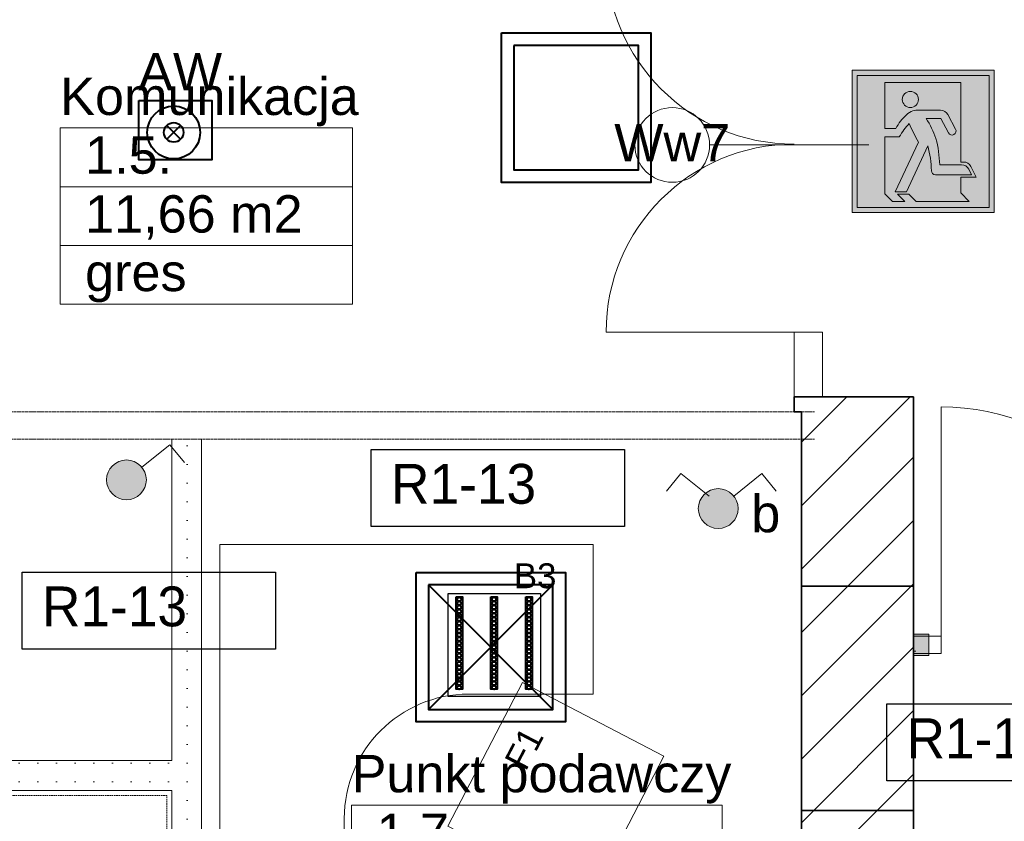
# Model space of a CAD drawing. Header units: centimetres. Extents: x 42630 to 130002, y 15 to 29179.
# Tile 168 of 175: x 117675 to 118467, y 3193 to 3837. Entities that reach past the tile are written whole.
import ezdxf
from ezdxf.enums import TextEntityAlignment as Align

# ---------------------------------------------------------------- set-up
doc = ezdxf.new("R2010")
doc.units = ezdxf.units.CM
doc.header["$LTSCALE"] = 0.01
doc.linetypes.add('Dashed 2', pattern=[180, 120, -60])
doc.linetypes.add('Przerywana 1', pattern=[123.472247, 88.194466, -35.277781])
doc.layers.get('0').update_dxf_attribs({"color": 253})
for name, color, linetype, lineweight in [('0_Nr_Pióra__1', 253, 'Continuous', 13), ('2D - Ogólne_Nr_Pióra__88', 253, 'Continuous', 20), ('A-Opis-G', 252, 'Continuous', 9), ('ARANŻACJA MEBLE_Nr_Pióra__2', 253, 'Continuous', 15), ('COKÓŁ_Nr_Pióra__1', 7, 'Continuous', 13), ('COKÓŁ_Nr_Pióra__7', 5, 'Continuous', 20), ('Drzwi ArchiCAD_Nr_Pióra__27', 253, 'Continuous', 35), ('Drzwi ArchiCAD_Nr_Pióra__68', 253, 'Continuous', 20), ('Drzwi ArchiCAD_Nr_Pióra__88', 253, 'Continuous', 20), ('Elementy Modelu - Strefy_Nr_Pióra__1', 253, 'Continuous', 13), ('elOPIS', 5, 'Continuous', 25), ('EOPIS', 150, 'Continuous', 35), ('Eoprawa4100', 32, 'Continuous', 40), ('Inwentaryzacja oświetlenie_Pen_No__88', 32, 'Continuous', 40), ('ISTN. PRZEKRÓJ_Nr_Pióra__7', 5, 'Continuous', 20), ('Konstrukcja - Ściany zew_Nr_Pióra__107', 253, 'Continuous', 13), ('Konstrukcja - Ściany zew_Nr_Pióra__20', 253, 'Continuous', 0), ('Konstrukcja - Ściany zew_Nr_Pióra__27', 253, 'Continuous', 35), ('Konstrukcja - Ściany zew_Nr_Pióra__68', 253, 'Continuous', 20), ('lampe', 32, 'Continuous', 30), ('Opisy - Tekst_Nr_Pióra__88', 253, 'Continuous', 20)]:
    doc.layers.add(name, color=color, linetype=linetype, lineweight=lineweight)
doc.layers.add('2D - Ogólne_Nr_Pióra__102', color=7, linetype='Continuous', lineweight=13, true_color=0xcccccc)
doc.layers.add('2D - Ogólne_Nr_Pióra__68', color=7, linetype='Continuous', lineweight=35, true_color=0xfd4435)
for name, color, linetype in [('ARANŻACJA MEBLE', 253, 'Continuous'), ('Drzwi ArchiCAD', 253, 'Continuous'), ('Elementy Modelu - Strefy', 253, 'Continuous'), ('Konstrukcja - Ściany zew', 253, 'Continuous')]:
    doc.layers.add(name, color=color, linetype=linetype)
doc.layers.get('Elementy Modelu - Strefy').off()
doc.styles.add('GENERATED_STYLE_1', font='arial.ttf')
doc.styles.add('GENERATED_STYLE_5', font='arial.ttf')
doc.styles.get("Standard").update_dxf_attribs({"font": 'ic-simplex.shx', "width": 0.8})
doc.linetypes.add('X', pattern='A,0,0,[1,DACH1.Shx,S=3.968254,R=0,X=0,Y=0],-500,0', length=500)
pattern_1 = [(0, (0, 0), (0, 75), [0, -75])]
pattern_2 = [(45, (0, 0), (-127.279217, 127.279217), [])]

# ---------------------------------------------------------------- blocks, each defined once
blk = doc.blocks.new('Komunikacja_1.5._450', base_point=(684772.5, -25957.2))
at = {"layer": 'Elementy Modelu - Strefy_Nr_Pióra__1', "linetype": 'Continuous'}
for p, q in [((684185.6, -25721.5), (685359.5, -25721.5)), ((684185.6, -25957.2), (684185.6, -25721.5)), ((685359.5, -25721.5), (685359.5, -25957.2)), ((685359.5, -25957.2), (684185.6, -25957.2)), ((684185.6, -25957.2), (685359.5, -25957.2)), ((684185.6, -26192.9), (684185.6, -25957.2)), ((685359.5, -25957.2), (685359.5, -26192.9)), ((685359.5, -26192.9), (684185.6, -26192.9)), ((684185.6, -26192.9), (685359.5, -26192.9)), ((684185.6, -26428.6), (684185.6, -26192.9)), ((685359.5, -26192.9), (685359.5, -26428.6)), ((685359.5, -26428.6), (684185.6, -26428.6))]:
    blk.add_line(p, q, dxfattribs=at)
at = {"linetype": 'Continuous', "flags": 1}
for tag in ['ROOM_AREA', 'ROOM_PERIM', 'ROOM_WALLS_SURF', 'ROOM_DOORS_SURF', 'ROOM_WINDS_SURF', 'ROOM_BASELEV', 'ROOM_HEIGHT', 'ROOM_NET_AREA', 'ROOM_REDUCED_AREA', 'ROOM_CALC_AREA', 'ROOM_VOLUME']:
    blk.add_attdef(tag, text='', height=2000, dxfattribs=at).set_placement((684772.5, -26528.6), align=Align.BOTTOM_LEFT)
at = {"layer": 'Elementy Modelu - Strefy_Nr_Pióra__1', "linetype": 'Continuous', "insert": (684285.6, -25991.5), "char_height": 150, "attachment_point": 1, "style": 'GENERATED_STYLE_1'}
blk.add_mtext('{11,66 m2}', dxfattribs=at)
at = {"layer": 'Elementy Modelu - Strefy_Nr_Pióra__1', "style": 'GENERATED_STYLE_1'}
for tag, p in [('ROOM_NAME', (684185.6, -25714.4)), ('ROOM_NUMBER', (684285.6, -25950.1)), ('basec', (684285.6, -26421.5))]:
    blk.add_attdef(tag, text='', height=150, dxfattribs=at).set_placement(p, align=Align.BOTTOM_LEFT)
blk = doc.blocks.new('Punkt podawczy_1.7._451', base_point=(686100.4, -28676.6))
at = {"layer": 'Elementy Modelu - Strefy_Nr_Pióra__1', "linetype": 'Continuous'}
for p, q in [((685356.4, -28440.9), (686844.4, -28440.9)), ((685356.4, -28676.6), (685356.4, -28440.9)), ((686844.4, -28440.9), (686844.4, -28676.6)), ((686844.4, -28676.6), (685356.4, -28676.6)), ((685356.4, -28676.6), (686844.4, -28676.6)), ((685356.4, -28912.3), (685356.4, -28676.6)), ((686844.4, -28676.6), (686844.4, -28912.3)), ((686844.4, -28912.3), (685356.4, -28912.3)), ((685356.4, -28912.3), (686844.4, -28912.3)), ((685356.4, -29148), (685356.4, -28912.3)), ((686844.4, -28912.3), (686844.4, -29148)), ((686844.4, -29148), (685356.4, -29148))]:
    blk.add_line(p, q, dxfattribs=at)
at = {"linetype": 'Continuous', "flags": 1}
for tag in ['ROOM_AREA', 'ROOM_PERIM', 'ROOM_WALLS_SURF', 'ROOM_DOORS_SURF', 'ROOM_WINDS_SURF', 'ROOM_BASELEV', 'ROOM_HEIGHT', 'ROOM_NET_AREA', 'ROOM_REDUCED_AREA', 'ROOM_CALC_AREA', 'ROOM_VOLUME']:
    blk.add_attdef(tag, text='', height=2000, dxfattribs=at).set_placement((686100.4, -29248), align=Align.BOTTOM_LEFT)
at = {"layer": 'Elementy Modelu - Strefy_Nr_Pióra__1', "linetype": 'Continuous', "insert": (685456.4, -28710.9), "char_height": 150, "attachment_point": 1, "style": 'GENERATED_STYLE_1'}
blk.add_mtext('{8,77 m2}', dxfattribs=at)
at = {"layer": 'Elementy Modelu - Strefy_Nr_Pióra__1', "style": 'GENERATED_STYLE_1'}
for tag, p in [('ROOM_NAME', (685356.4, -28433.8)), ('ROOM_NUMBER', (685456.4, -28669.5)), ('basec', (685456.4, -29140.9))]:
    blk.add_attdef(tag, text='', height=150, dxfattribs=at).set_placement(p, align=Align.BOTTOM_LEFT)
blk = doc.blocks.new('D1 Drzwi proste 12_24')
at = {"layer": 'Drzwi ArchiCAD_Nr_Pióra__68', "linetype": 'Continuous'}
for p, q in [((-510, 0), (-547, 0)), ((-510, 0), (-510, -70)), ((510, 0), (510, -70)), ((510, 0), (547, 0)), ((-510, -70), (-547, -70)), ((510, -70), (547, -70))]:
    blk.add_line(p, q, dxfattribs=at)
at = {"layer": 'Drzwi ArchiCAD_Nr_Pióra__88', "linetype": 'Continuous'}
for p, q in [((460, 0), (460, 920)), ((-460, 0), (-510, 0)), ((-510, 0), (-510, -70)), ((-460, -70), (-460, 0)), ((510, 0), (460, 0)), ((460, 0), (460, -70)), ((510, -70), (510, 0)), ((-510, -70), (-460, -70)), ((460, -70), (510, -70))]:
    blk.add_line(p, q, dxfattribs=at)
blk.add_arc((460, 0), 920, 90, 180, dxfattribs=at)
blk = doc.blocks.new('Ściana_2859', base_point=(687613.7, -27831.5))
at = {"layer": 'Konstrukcja - Ściany zew_Nr_Pióra__20', "linetype": 'Continuous'}
h = blk.add_hatch(dxfattribs=at)
h.set_pattern_fill('Gips', color=256, style=0, pattern_type=2)
h.set_pattern_definition(pattern_1)
h.paths.add_polyline_path([(687613.7, -27831.5), (687674.7, -27831.5), (687674.7, -27761.5), (687613.7, -27761.5)], flags=0)
h = blk.add_hatch(dxfattribs=at)
h.set_pattern_fill('Gips', color=256, style=0, pattern_type=2)
h.set_pattern_definition(pattern_1)
h.paths.add_polyline_path([(692603.7, -27761.5), (688694.7, -27761.5), (688694.7, -27831.5), (692603.7, -27831.5)], flags=0)
at = {"layer": 'Konstrukcja - Ściany zew_Nr_Pióra__68', "linetype": 'Continuous'}
for p, q in [((687674.7, -27761.5), (687613.7, -27761.5)), ((687613.7, -27761.5), (687613.7, -27831.5)), ((687674.7, -27761.5), (687637.7, -27761.5)), ((687674.7, -27761.5), (687674.7, -27831.5)), ((688694.7, -27761.5), (688731.7, -27761.5)), ((688694.7, -27761.5), (688694.7, -27831.5)), ((692603.7, -27761.5), (688694.7, -27761.5)), ((692603.7, -27831.5), (692603.7, -27761.5)), ((687613.7, -27831.5), (687674.7, -27831.5)), ((687674.7, -27831.5), (687637.7, -27831.5)), ((688694.7, -27831.5), (688731.7, -27831.5)), ((688694.7, -27831.5), (692603.7, -27831.5))]:
    blk.add_line(p, q, dxfattribs=at)
at = {"layer": 'Drzwi ArchiCAD', "linetype": 'Continuous', "xscale": -1}
blk.add_blockref('D1 Drzwi proste 12_24', (688184.7, -27761.5), dxfattribs=at)
blk = doc.blocks.new('Ściana_2864', base_point=(687613.7, -26861.5))
at = {"layer": 'Konstrukcja - Ściany zew_Nr_Pióra__107', "linetype": 'Continuous'}
h = blk.add_hatch(dxfattribs=at)
h.set_pattern_fill('Bloczki_ceramiczne', color=256, style=0, pattern_type=2)
h.set_pattern_definition(pattern_2)
h.paths.add_polyline_path([(687163.7, -26861.5), (687163.7, -30531.5), (687613.7, -30531.5), (687613.7, -26861.5)], flags=0)
at = {"layer": 'Konstrukcja - Ściany zew_Nr_Pióra__27', "linetype": 'Continuous'}
for p, q in [((687163.7, -26861.5), (687163.7, -30531.5)), ((687613.7, -30531.5), (687613.7, -26861.5))]:
    blk.add_line(p, q, dxfattribs=at)
blk = doc.blocks.new('D2 Drzwi podw. proste 12')
at = {"layer": 'Drzwi ArchiCAD_Nr_Pióra__27', "linetype": 'Continuous'}
for p, q in [((-1015, 0), (-1015, -115)), ((1015, 0), (1015, -115))]:
    blk.add_line(p, q, dxfattribs=at)
at = {"layer": 'Drzwi ArchiCAD_Nr_Pióra__88', "linetype": 'Continuous'}
for p, q in [((-755, 0), (-755, 755)), ((755, 0), (755, 755)), ((-755, 0), (-1015, 0)), ((-1015, 0), (-1015, -115)), ((-755, -115), (-755, 0)), ((1015, 0), (755, 0)), ((755, 0), (755, -115)), ((1015, -115), (1015, 0)), ((-1015, -115), (-755, -115)), ((755, -115), (1015, -115))]:
    blk.add_line(p, q, dxfattribs=at)
for centre, start, end in [((-755, 0), 0, 90), ((755, 0), 90, 180)]:
    blk.add_arc(centre, 755, start, end, dxfattribs=at)
blk = doc.blocks.new('Ściana_2870', base_point=(687613.7, -24341.5))
at = {"layer": 'Konstrukcja - Ściany zew_Nr_Pióra__107', "linetype": 'Continuous'}
h = blk.add_hatch(dxfattribs=at)
h.set_pattern_fill('Bloczki_ceramiczne', color=256, style=0, pattern_type=2)
h.set_pattern_definition(pattern_2)
h.paths.add_polyline_path([(687133.7, -24341.5), (687133.7, -24771.5), (687248.7, -24771.5), (687613.7, -24771.5), (687613.7, -24341.5)], flags=0)
h = blk.add_hatch(dxfattribs=at)
h.set_pattern_fill('Bloczki_ceramiczne', color=256, style=0, pattern_type=2)
h.set_pattern_definition(pattern_2)
h.paths.add_polyline_path([(687133.7, -26861.5), (687613.7, -26861.5), (687613.7, -26801.5), (687248.7, -26801.5), (687133.7, -26801.5)], flags=0)
at = {"layer": 'Konstrukcja - Ściany zew_Nr_Pióra__27', "linetype": 'Continuous'}
for p, q in [((687133.7, -24341.5), (687133.7, -24771.5)), ((687613.7, -24771.5), (687613.7, -24341.5)), ((687133.7, -24771.5), (687248.7, -24771.5)), ((687248.7, -24771.5), (687613.7, -24771.5)), ((687133.7, -26801.5), (687248.7, -26801.5)), ((687133.7, -26801.5), (687133.7, -26861.5)), ((687248.7, -26801.5), (687613.7, -26801.5)), ((687613.7, -26861.5), (687613.7, -26801.5)), ((687133.7, -26861.5), (687163.7, -26861.5))]:
    blk.add_line(p, q, dxfattribs=at)
at = {"layer": 'Drzwi ArchiCAD', "linetype": 'Continuous', "xscale": -1, "rotation": 90}
blk.add_blockref('D2 Drzwi podw. proste 12', (687133.7, -25786.5), dxfattribs=at)
blk = doc.blocks.new('Ściana_2874', base_point=(682173.7, -28381.5))
at = {"layer": 'Konstrukcja - Ściany zew_Nr_Pióra__20', "linetype": 'Continuous'}
h = blk.add_hatch(dxfattribs=at)
h.set_pattern_fill('Gips', color=256, style=0, pattern_type=2)
h.set_pattern_definition(pattern_1)
h.paths.add_polyline_path([(682173.7, -28381.5), (684633.7, -28381.5), (684633.7, -28261.5), (682173.7, -28261.5)], flags=0)
at = {"layer": 'Konstrukcja - Ściany zew_Nr_Pióra__68', "linetype": 'Continuous'}
for p, q in [((684633.7, -28261.5), (682173.7, -28261.5)), ((682173.7, -28261.5), (682173.7, -28381.5)), ((682173.7, -28381.5), (684633.7, -28381.5))]:
    blk.add_line(p, q, dxfattribs=at)
blk = doc.blocks.new('Krzesło obrotowe 03 12')
at = {"layer": 'ARANŻACJA MEBLE_Nr_Pióra__2', "linetype": 'Continuous'}
for p, q in [((75, 800), (75, 725)), ((565, 800), (75, 800)), ((565, 725), (565, 800)), ((75, 725), (565, 725)), ((357.5, 725), (282.5, 725)), ((282.5, 725), (282.5, 650)), ((357.5, 650), (357.5, 725)), ((640, 650), (0, 650)), ((0, 650), (0, 0)), ((282.5, 650), (357.5, 650)), ((640, 0), (640, 650)), ((0, 0), (640, 0))]:
    blk.add_line(p, q, dxfattribs=at)
blk = doc.blocks.new('Biurko typu L 2 12_2')
at = {"layer": 'ARANŻACJA MEBLE_Nr_Pióra__2', "linetype": 'Continuous'}
for p, q in [((500, 2000), (0, 2000)), ((0, 2000), (0, 0)), ((500, 1100), (500, 2000)), ((1500, 600), (1000, 600)), ((1500, 0), (1500, 600)), ((0, 0), (1500, 0))]:
    blk.add_line(p, q, dxfattribs=at)
blk.add_arc((1000, 1100), 500, 180, 270, dxfattribs=at)
blk = doc.blocks.new('Ściana_2866', base_point=(684633.7, -26861.5))
at = {"layer": 'Konstrukcja - Ściany zew_Nr_Pióra__20', "linetype": 'Continuous'}
h = blk.add_hatch(dxfattribs=at)
h.set_pattern_fill('Gips', color=256, style=0, pattern_type=2)
h.set_pattern_definition(pattern_1)
h.paths.add_polyline_path([(684633.7, -26971.5), (684633.7, -30531.5), (684753.7, -30531.5), (684753.7, -26971.5)], flags=0)
at = {"layer": 'Konstrukcja - Ściany zew_Nr_Pióra__68', "linetype": 'Continuous'}
for p, q in [((684633.7, -26971.5), (684633.7, -28261.5)), ((684753.7, -30531.5), (684753.7, -26971.5)), ((684633.7, -28381.5), (684633.7, -30531.5))]:
    blk.add_line(p, q, dxfattribs=at)
blk = doc.blocks.new('Drzwi ewakuacyjne (1)')
at = {"true_color": 0xffffff}
h = blk.add_hatch(color=7, dxfattribs=at)
h.paths.add_polyline_path([(-35, 0), (-35, 70), (35, 70), (35, 0)])
h.paths.add_polyline_path([(-32.5, 2.5), (-32.5, 67.5), (32.5, 67.5), (32.5, 2.5)], flags=16)
h.paths.add_polyline_path([(-18.89, 64), (-18.89, 41.33), (-13.45, 41.33, -0.085698), (-8.2, 48.09, -0.105978), (-5.1, 50.1, -0.091054), (-3.68, 50.36), (8.56, 50.36, -0.27629), (12.08, 48.25), (15.94, 41.07, -1), (12.5, 39.15), (8.65, 46.34), (1.51, 46.34, -0.050927), (6.32, 36.44, -0.054258), (8.15, 23.52), (18.91, 23.52, -0.281953), (22.47, 21.34), (23.86, 18.62), (6.06, 18.62, -0.406934), (4.06, 20.57, 0.057666), (2.34, 32.79), (-8.22, 10.26), (-13.86, 10.26), (-2.34, 34.72, -0.029564), (-6.89, 43.81, 0.051795), (-11.73, 37.27), (-18.89, 37.27), (-18.89, 9.28), (-15.08, 5.47), (-9.06, 5.47), (-12.67, 9.07), (-7.03, 9.07), (-3.43, 5.47), (22.73, 5.47), (18.49, 9.72), (18.49, 17.45), (26.13, 17.45), (23.45, 22.69, 0.281953), (19.89, 24.87), (18.49, 24.87), (18.49, 64)], flags=0)
h.paths.add_polyline_path([(-2.33, 55.65, 1), (-10.28, 55.65, 1)], flags=0)
h = blk.add_hatch(color=116)
h.paths.add_polyline_path([(-32.5, 2.5), (-32.5, 67.5), (32.5, 67.5), (32.5, 2.5)])
h.paths.add_polyline_path([(-18.89, 64), (-18.89, 41.33), (-13.45, 41.33, -0.085698), (-8.2, 48.09, -0.105978), (-5.1, 50.1, -0.091054), (-3.68, 50.36), (8.56, 50.36, -0.27629), (12.08, 48.25), (15.94, 41.07, -1), (12.5, 39.15), (8.65, 46.34), (1.51, 46.34, -0.050927), (6.32, 36.44, -0.054258), (8.15, 23.52), (18.91, 23.52, -0.281953), (22.47, 21.34), (23.86, 18.62), (6.06, 18.62, -0.406934), (4.06, 20.57, 0.057666), (2.34, 32.79), (-8.22, 10.26), (-13.86, 10.26), (-2.34, 34.72, -0.029564), (-6.89, 43.81, 0.051795), (-11.73, 37.27), (-18.89, 37.27), (-18.89, 9.28), (-15.08, 5.47), (-9.06, 5.47), (-12.67, 9.07), (-7.03, 9.07), (-3.43, 5.47), (22.73, 5.47), (18.49, 9.72), (18.49, 17.45), (26.13, 17.45), (23.45, 22.69, 0.281953), (19.89, 24.87), (18.49, 24.87), (18.49, 64)], flags=16)
h.paths.add_polyline_path([(-2.33, 55.65, 1), (-10.28, 55.65, 1)], flags=0)
at = {"color": 7}
for points in [[(-35, 0), (35, 0), (35, 70), (-35, 70)], [(-32.5, 2.5), (32.5, 2.5), (32.5, 67.5), (-32.5, 67.5)]]:
    blk.add_lwpolyline(points, close=True, dxfattribs=at)
at = {"color": 116}
blk.add_lwpolyline([(35, 0), (-35, 0), (-35, 70), (35, 70)], close=True, dxfattribs=at)
at = {"color": 7}
blk.add_lwpolyline([(6.06, 18.62), (23.86, 18.62), (22.47, 21.34, 0.281953), (18.91, 23.52), (8.15, 23.52, 0.054258), (6.32, 36.44, 0.050927), (1.51, 46.34), (8.65, 46.34), (12.5, 39.15, 1), (15.94, 41.07), (12.08, 48.25, 0.27629), (8.56, 50.36), (-3.68, 50.36, 0.091054), (-5.1, 50.1, 0.105978), (-8.2, 48.09, 0.085698), (-13.45, 41.33), (-18.89, 41.33), (-18.89, 64), (18.49, 64), (18.49, 24.87), (19.89, 24.87, -0.281953), (23.45, 22.69), (26.13, 17.45), (18.49, 17.45), (18.49, 9.72), (22.73, 5.47), (-3.43, 5.47), (-7.03, 9.07), (-12.67, 9.07), (-9.06, 5.47), (-15.08, 5.47), (-18.89, 9.28), (-18.89, 37.27), (-11.73, 37.27, -0.051795), (-6.89, 43.81, 0.029564), (-2.34, 34.72), (-13.86, 10.26), (-8.22, 10.26), (2.34, 32.79, -0.057666), (4.06, 20.57, 0.406934)], format="xyb", close=True, dxfattribs=at)
blk.add_circle((-6.3, 55.65), 3.97, dxfattribs=at)

msp = doc.modelspace()

# ---------------------------------------------------------------- hatches: boundary and pattern name
at = {"layer": '2D - Ogólne_Nr_Pióra__68', "linetype": 'Continuous'}
msp.add_hatch(color=256, dxfattribs=at).paths.add_polyline_path([(118393.615, 3343.652), (118393.615, 3326.599), (118405.805, 3326.599), (118405.805, 3343.652)], flags=0)
at = {"layer": 'COKÓŁ_Nr_Pióra__7', "linetype": 'Continuous'}
h = msp.add_hatch(color=256, dxfattribs=at)
edge = h.paths.add_edge_path(flags=0)
edge.add_ellipse((117761.227, 3467.606), major_axis=(15.983, 0), ratio=1, start_angle=180, end_angle=360)
edge.add_ellipse((117761.227, 3467.606), major_axis=(15.983, 0), ratio=1, start_angle=0, end_angle=180)
h = msp.add_hatch(color=256, dxfattribs=at)
edge = h.paths.add_edge_path(flags=0)
edge.add_ellipse((118236.701, 3444.554), major_axis=(15.983, 0), ratio=1, start_angle=180, end_angle=360)
edge.add_ellipse((118236.701, 3444.554), major_axis=(15.983, 0), ratio=1, start_angle=0, end_angle=180)

# ---------------------------------------------------------------- linework, layer by layer
at = {"layer": '0_Nr_Pióra__1', "linetype": 'Przerywana 1'}
for p, q in [((117465.615, 3522.174), (118313.929, 3522.174)), ((117465.615, 3500.174), (118313.929, 3500.174))]:
    msp.add_line(p, q, dxfattribs=at)
at = {"layer": '2D - Ogólne_Nr_Pióra__102', "linetype": 'X', "flags": 128}
msp.add_lwpolyline([(118393.615, 3343.652), (118393.615, 3326.599), (118405.805, 3326.599), (118405.805, 3343.652)], close=True, dxfattribs=at)
at = {"layer": '2D - Ogólne_Nr_Pióra__68', "linetype": 'Continuous', "flags": 128}
msp.add_lwpolyline([(118393.615, 3202.174), (118393.615, 3382.174), (118303.615, 3382.174), (118303.615, 3202.174)], close=True, dxfattribs=at)
at = {"layer": '2D - Ogólne_Nr_Pióra__88', "linetype": 'Continuous'}
msp.add_line((118357.808, 3736.539), (118229.732, 3736.539), dxfattribs=at)
at = {"layer": '2D - Ogólne_Nr_Pióra__88', "linetype": 'Dashed 2', "flags": 128}
msp.add_lwpolyline([(117315.615, 3214.174), (117793.615, 3214.174), (117793.615, 2792.174), (117315.615, 2792.174)], close=True, dxfattribs=at)
at = {"layer": '2D - Ogólne_Nr_Pióra__88', "linetype": 'Continuous'}
msp.add_circle((118199.732, 3736.539), 30, dxfattribs=at)
at = {"layer": 'COKÓŁ_Nr_Pióra__1', "linetype": 'Continuous', "flags": 128}
for points in [[(117745.244, 3467.606, -1), (117777.209, 3467.606, -1)], [(118220.718, 3444.554, -1), (118252.683, 3444.554, -1)]]:
    msp.add_lwpolyline(points, format="xyb", close=True, dxfattribs=at)
at = {"layer": 'elOPIS', "color": 5}
for points in [[(117957.882, 3491.978), (118161.317, 3491.978), (118161.317, 3430.15), (117957.882, 3430.15)], [(117677.423, 3393.539), (117880.858, 3393.539), (117880.858, 3331.711), (117677.423, 3331.711)], [(118372.069, 3287.671), (118575.504, 3287.671), (118575.504, 3225.843), (118372.069, 3225.843)]]:
    msp.add_lwpolyline(points, close=True, dxfattribs=at)
at = {"layer": 'Eoprawa4100', "color": 1}
for p, q in [((117793.634, 3741.06), (117804.717, 3752.143)), ((117793.634, 3752.143), (117804.717, 3741.06))]:
    msp.add_line(p, q, dxfattribs=at)
msp.add_lwpolyline([(117771.111, 3772.14), (117829.696, 3772.14), (117829.696, 3724.54), (117771.111, 3724.54)], close=True, dxfattribs=at)
at = {"layer": 'Eoprawa4100'}
for points in [[(118026.015, 3373.556), (118031.222, 3373.556), (118031.222, 3299.454), (118026.015, 3299.454)], [(118053.965, 3373.556), (118059.172, 3373.556), (118059.172, 3299.454), (118053.965, 3299.454)], [(118082.053, 3373.556), (118087.26, 3373.556), (118087.26, 3299.454), (118082.053, 3299.454)]]:
    msp.add_lwpolyline(points, close=True, dxfattribs=at)
at = {"layer": 'Eoprawa4100', "color": 1}
for radius in [21.242, 7.837]:
    msp.add_circle((117799.175, 3746.602), radius, dxfattribs=at)
at = {"layer": 'Eoprawa4100'}
for centre in [(118028.608, 3371.755), (118056.558, 3371.755), (118084.647, 3371.755), (118028.608, 3368.602), (118028.608, 3365.292), (118028.608, 3362.061), (118056.558, 3368.602), (118056.558, 3365.292), (118056.558, 3362.061), (118084.647, 3368.602), (118084.647, 3365.292), (118084.647, 3362.061), (118028.608, 3358.927), (118028.608, 3355.774), (118056.558, 3358.927), (118056.558, 3355.774), (118084.647, 3358.927), (118084.647, 3355.774), (118028.608, 3352.464), (118028.608, 3349.233), (118028.608, 3346.196), (118056.558, 3352.464), (118056.558, 3349.233), (118056.558, 3346.196), (118084.647, 3352.464), (118084.647, 3349.233), (118084.647, 3346.196), (118028.608, 3343.043), (118028.608, 3339.734), (118056.558, 3343.043), (118056.558, 3339.734), (118084.647, 3343.043), (118084.647, 3339.734), (118028.608, 3336.502), (118028.608, 3333.092), (118028.608, 3329.939), (118056.558, 3336.502), (118056.558, 3333.092), (118056.558, 3329.939), (118084.647, 3336.502), (118084.647, 3333.092), (118084.647, 3329.939), (118028.608, 3326.63), (118028.608, 3323.398), (118056.558, 3326.63), (118056.558, 3323.398), (118084.647, 3326.63), (118084.647, 3323.398), (118028.608, 3319.95), (118028.608, 3316.796), (118028.608, 3313.487), (118056.558, 3319.95), (118056.558, 3316.796), (118056.558, 3313.487), (118084.647, 3319.95), (118084.647, 3316.796), (118084.647, 3313.487), (118028.608, 3310.256), (118028.608, 3307.356), (118056.558, 3310.256), (118056.558, 3307.356), (118084.647, 3310.256), (118084.647, 3307.356), (118028.608, 3304.202), (118028.608, 3300.893), (118056.558, 3304.202), (118056.558, 3300.893), (118084.647, 3304.202), (118084.647, 3300.893)]:
    msp.add_circle(centre, 1.557, dxfattribs=at)
at = {"layer": 'Inwentaryzacja oświetlenie_Pen_No__88', "linetype": 'Continuous', "flags": 128}
for points in [[(118062.533, 3826.452), (118182.533, 3826.452), (118182.533, 3706.452), (118062.533, 3706.452)], [(118072.533, 3816.452), (118072.533, 3716.452), (118172.533, 3716.452), (118172.533, 3816.452)], [(117993.933, 3393.33), (118113.933, 3393.33), (118113.933, 3273.33), (117993.933, 3273.33)], [(118003.933, 3383.33), (118003.933, 3283.33), (118103.933, 3283.33), (118103.933, 3383.33)]]:
    msp.add_lwpolyline(points, close=True, dxfattribs=at)
for points in [[(118003.933, 3283.33), (118103.933, 3383.33)], [(118003.933, 3383.33), (118103.933, 3283.33)]]:
    msp.add_lwpolyline(points, dxfattribs=at)
at = {"layer": 'ISTN. PRZEKRÓJ_Nr_Pióra__7', "linetype": 'Continuous'}
for p, q in [((117773.645, 3477.668), (117796.191, 3495.643)), ((117796.191, 3495.643), (117807.751, 3481.67)), ((118206.756, 3472.591), (118195.196, 3458.618)), ((118229.302, 3454.616), (118206.756, 3472.591)), ((118249.119, 3454.616), (118271.665, 3472.591)), ((118271.665, 3472.591), (118283.225, 3458.618))]:
    msp.add_line(p, q, dxfattribs=at)
at = {"layer": 'lampe'}
msp.add_lwpolyline([(118019.662, 3376.247), (118093.834, 3376.247), (118093.834, 3293.664), (118019.662, 3293.664)], close=True, dxfattribs=at)

# ---------------------------------------------------------------- block references
at = {"layer": 'A-Opis-G', "xscale": 1.632000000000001, "yscale": 1.632000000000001, "zscale": 0.136}
msp.add_blockref('Drzwi ewakuacyjne (1)', (118401.364, 3682.246, 14.176), dxfattribs=at)
at = {"layer": 'ARANŻACJA MEBLE', "linetype": 'Continuous', "yscale": 0.2, "zscale": 0.2}
for name, p, xscale, rotation in [('Biurko typu L 2 12_2', (117836.201, 3415.583), -0.2, 180), ('Krzesło obrotowe 03 12', (118193.047, 3245.77), 0.2, 152.4904668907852)]:
    msp.add_blockref(name, p, dxfattribs=dict(at, xscale=xscale, rotation=rotation))
at = {"layer": 'Elementy Modelu - Strefy', "linetype": 'Continuous'}
ref = msp.add_blockref('Komunikacja_1.5._450', (117825.377, 3703.033), dxfattribs=dict(at, xscale=0.2, yscale=0.2, zscale=0.2))
ref.add_attrib('ROOM_NAME', 'Komunikacja', dxfattribs={"layer": 'Elementy Modelu - Strefy_Nr_Pióra__1', "color": 7, "linetype": 'Continuous', "height": 30, "style": 'GENERATED_STYLE_1'}).set_placement((117707.983, 3751.595), align=Align.BOTTOM_LEFT)
ref.add_attrib('ROOM_NUMBER', '1.5.', dxfattribs={"layer": 'Elementy Modelu - Strefy_Nr_Pióra__1', "color": 7, "linetype": 'Continuous', "height": 30, "style": 'GENERATED_STYLE_1'}).set_placement((117727.983, 3704.453), align=Align.BOTTOM_LEFT)
ref.add_attrib('basec', 'gres', dxfattribs={"layer": 'Elementy Modelu - Strefy_Nr_Pióra__1', "color": 7, "linetype": 'Continuous', "height": 30, "style": 'GENERATED_STYLE_1'}).set_placement((117727.983, 3610.167), align=Align.BOTTOM_LEFT)
ref = msp.add_blockref('Punkt podawczy_1.7._451', (118090.956, 3159.148), dxfattribs=dict(at, xscale=0.2, yscale=0.2, zscale=0.2))
ref.add_attrib('ROOM_NAME', 'Punkt podawczy', dxfattribs={"layer": 'Elementy Modelu - Strefy_Nr_Pióra__1', "color": 7, "linetype": 'Continuous', "height": 30, "style": 'GENERATED_STYLE_1'}).set_placement((117942.155, 3207.71), align=Align.BOTTOM_LEFT)
ref.add_attrib('ROOM_NUMBER', '1.7.', dxfattribs={"layer": 'Elementy Modelu - Strefy_Nr_Pióra__1', "color": 7, "linetype": 'Continuous', "height": 30, "style": 'GENERATED_STYLE_1'}).set_placement((117962.155, 3160.567), align=Align.BOTTOM_LEFT)
ref.add_attrib('basec', 'gres', dxfattribs={"layer": 'Elementy Modelu - Strefy_Nr_Pióra__1', "color": 7, "linetype": 'Continuous', "height": 30, "style": 'GENERATED_STYLE_1'}).set_placement((117962.155, 3066.281), align=Align.BOTTOM_LEFT)
at = {"layer": 'Konstrukcja - Ściany zew', "xscale": 0.2, "yscale": 0.2, "zscale": 0.2}
for name, p in [('Ściana_2870', (118393.615, 4026.174)), ('Ściana_2864', (118393.615, 3522.174)), ('Ściana_2859', (118393.615, 3328.174)), ('Ściana_2866', (117797.615, 3522.174)), ('Ściana_2874', (117305.615, 3218.174))]:
    msp.add_blockref(name, p, dxfattribs=at)

# ---------------------------------------------------------------- texts
at = {"layer": 'ARANŻACJA MEBLE_Nr_Pióra__2', "linetype": 'Continuous', "insert": (118089.596, 3400.584), "char_height": 20, "attachment_point": 2, "style": 'GENERATED_STYLE_1'}
msp.add_mtext('{B3}', dxfattribs=at)
at = {"layer": 'ARANŻACJA MEBLE_Nr_Pióra__2', "linetype": 'Continuous', "insert": (118071.806, 3256.592), "char_height": 20, "attachment_point": 2, "rotation": 62.490467, "style": 'GENERATED_STYLE_1'}
msp.add_mtext('{F1}', dxfattribs=at)
at = {"layer": 'EOPIS', "color": 5, "linetype": 'Continuous'}
for p in [(117973.816, 3448.409), (117693.358, 3349.97), (118388.003, 3244.102)]:
    msp.add_text('R1-13', height=32, dxfattribs=at).set_placement(p)
at = {"layer": 'EOPIS', "color": 1, "linetype": 'Continuous', "insert": (117804.37, 3795.427), "char_height": 29.9477, "attachment_point": 5, "style": 'GENERATED_STYLE_5'}
msp.add_mtext('AW  ', dxfattribs=at)
at = {"layer": 'EOPIS', "linetype": 'Continuous', "insert": (118274.914, 3415.322), "char_height": 29.948, "width": 1615.6359, "attachment_point": 5, "style": 'GENERATED_STYLE_5'}
msp.add_mtext('b\\P ', dxfattribs=at)
at = {"layer": 'Opisy - Tekst_Nr_Pióra__88', "linetype": 'Continuous', "insert": (118199.732, 3753.253), "char_height": 30, "attachment_point": 2, "style": 'GENERATED_STYLE_1'}
msp.add_mtext('{Ww7}', dxfattribs=at)

doc.saveas('drawing.dxf')
